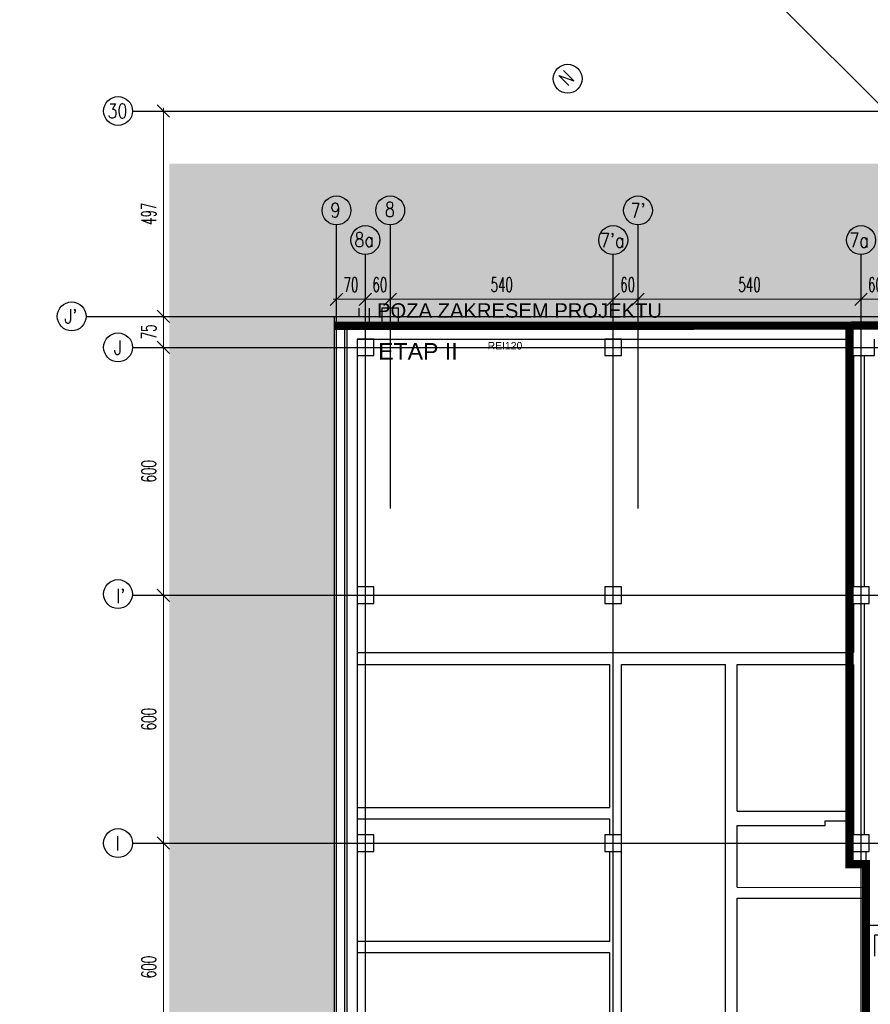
# Model space of a CAD drawing. Header units: centimetres. Extents: x -228435 to 46820, y -89367 to 152985.
# Tile 244 of 252: x -79511 to -58915, y 86198 to 110031. Entities that reach past the tile are written whole.
import ezdxf
from ezdxf.enums import TextEntityAlignment as Align

# ---------------------------------------------------------------- set-up
doc = ezdxf.new("R2010")
doc.units = ezdxf.units.CM
doc.header["$LTSCALE"] = 50
doc.header["$PDMODE"] = 35
doc.header["$PDSIZE"] = 0.1
doc.linetypes.add('Kondygnacja  -0_5$0$DIVIDE', pattern=[31.75, 12.7, -6.35, 0, -6.35, 0, -6.35])
doc.linetypes.add('Osie rzutów$0$DASHDOT2', pattern=[12.7, 6.35, -3.175, 0, -3.175])
doc.layers.get('0').update_dxf_attribs({"color": 8})
doc.layers.get('DEFPOINTS').update_dxf_attribs({"color": 8})
for name, color, linetype in [('Kondygnacja  -0_5$0$ARCH_ETAPOWANIE', 8, 'Kondygnacja  -0_5$0$DIVIDE'), ('Kondygnacja  -0_5$0$ARCH_GRUNT', 8, 'Continuous'), ('Kondygnacja  -0_5$0$ARCH_INFO_ODPORNOŚĆ OGNIOWA', 8, 'Continuous'), ('Kondygnacja  -0_5$0$ARCH_MUROWANE_IST', 8, 'Continuous'), ('Kondygnacja  -0_5$0$ARCH_ŻELBET_IST', 8, 'Continuous'), ('Osie rzutów$0$ARCH_INFO_OSIE_IST', 8, 'Osie rzutów$0$DASHDOT2'), ('Osie rzutów$0$ARCH_INFO_OSIE_OPISY_IST', 8, 'Continuous')]:
    doc.layers.add(name, color=color, linetype=linetype)
doc.layers.add('Osie rzutów$0$ARCH_INFO_WYMIARY', color=8, linetype='Continuous', lineweight=9)
doc.styles.add('Kondygnacja  -0_5$0$Arial', font='ARIAL.TTF')
doc.styles.add('Osie rzutów$0$ROMANS-250-CM', font='romans.shx', dxfattribs={"width": 0.8, "height": 50})
doc.styles.add('Osie rzutów$0$wymiary_cuprum', font='Romans.shx', dxfattribs={"width": 0.6})
doc.dimstyles.new('Osie rzutów$0$ARCH_ CT', dxfattribs={"dimtxt": 20, "dimasz": 20, "dimexe": 12, "dimexo": 20, "dimgap": 5, "dimtad": 1, "dimdec": 1, "dimrnd": 0.5, "dimzin": 9, "dimdsep": 46, "dimtxsty": 'Osie rzutów$0$wymiary_cuprum', "dimblk": 'Osie rzutów$0$_Oblique', "dimcen": 8, "dimdle": 12, "dimclrd": 256, "dimclre": 256, "dimclrt": 55, "dimadec": 1, "dimazin": 0, "dimtfac": 1, "dimtdec": 1, "dimtmove": 1, "dimatfit": 2, "dimldrblk": 'Osie rzutów$0$_Dot', "dimfxl": 0, "dimtolj": 1, "dimtzin": 0, "dimlwd": -1, "dimlwe": -1, "dimarcsym": 0})

# ---------------------------------------------------------------- blocks, each defined once
blk = doc.blocks.new('Osie rzutów$0$_Oblique')
at = {"color": 0, "linetype": 'ByBlock', "lineweight": -2}
blk.add_line((-0.5, -0.5), (0.5, 0.5), dxfattribs=at)
blk = doc.blocks.new('*D289')
at = {"layer": 'DEFPOINTS', "color": 0}
for p in [(4545, 15282.1), (4511, 14785), (4545, 14785)]:
    blk.add_point(p, dxfattribs=at)
at = {"layer": 'Osie rzutów$0$ARCH_INFO_WYMIARY'}
for p, q in [((4530, 15282.1), (4503, 15282.1)), ((4511, 15290.1), (4511, 14777)), ((4530, 14785), (4503, 14785))]:
    blk.add_line(p, q, dxfattribs=at)
at = {"layer": 'Osie rzutów$0$ARCH_INFO_WYMIARY', "xscale": 30, "yscale": 30, "zscale": 30}
for p, rotation in [((4511, 15282.1), 90), ((4511, 14785), 270)]:
    blk.add_blockref('Osie rzutów$0$_Oblique', p, dxfattribs=dict(at, rotation=rotation))
at = {"layer": 'Osie rzutów$0$ARCH_INFO_WYMIARY', "color": 55, "insert": (4475.5, 15033.5), "char_height": 35, "attachment_point": 5, "rotation": 90, "style": 'Osie rzutów$0$wymiary_cuprum'}
blk.add_mtext('\\A1;497', dxfattribs=at)
blk = doc.blocks.new('Osie rzutów$0$_Dot')
at = {"color": 0, "linetype": 'ByBlock', "lineweight": -2}
blk.add_line((-0.5, 0), (-1, 0), dxfattribs=at)
at = {"color": 0, "linetype": 'ByBlock', "const_width": 0.5}
blk.add_lwpolyline([(-0.25, 0, 1), (0.25, 0, 1)], format="xyb", close=True, dxfattribs=at)
blk = doc.blocks.new('*D290')
at = {"layer": 'DEFPOINTS', "color": 0}
for p in [(4545, 14710), (4511, 14110), (4545, 14110)]:
    blk.add_point(p, dxfattribs=at)
at = {"layer": 'Osie rzutów$0$ARCH_INFO_WYMIARY'}
for p, q in [((4530, 14710), (4503, 14710)), ((4511, 14718), (4511, 14102)), ((4530, 14110), (4503, 14110))]:
    blk.add_line(p, q, dxfattribs=at)
at = {"layer": 'Osie rzutów$0$ARCH_INFO_WYMIARY', "xscale": 30, "yscale": 30, "zscale": 30}
for p, rotation in [((4511, 14710), 90), ((4511, 14110), 270)]:
    blk.add_blockref('Osie rzutów$0$_Oblique', p, dxfattribs=dict(at, rotation=rotation))
at = {"layer": 'Osie rzutów$0$ARCH_INFO_WYMIARY', "color": 55, "insert": (4475.5, 14410), "char_height": 35, "attachment_point": 5, "rotation": 90, "style": 'Osie rzutów$0$wymiary_cuprum'}
blk.add_mtext('\\A1;600', dxfattribs=at)
blk = doc.blocks.new('*D291')
at = {"layer": 'DEFPOINTS', "color": 0}
for p in [(4545, 14785), (4511, 14710), (4545, 14710)]:
    blk.add_point(p, dxfattribs=at)
at = {"layer": 'Osie rzutów$0$ARCH_INFO_WYMIARY'}
for p, q in [((4530, 14785), (4503, 14785)), ((4511, 14793), (4511, 14702)), ((4530, 14710), (4503, 14710))]:
    blk.add_line(p, q, dxfattribs=at)
at = {"layer": 'Osie rzutów$0$ARCH_INFO_WYMIARY', "xscale": 30, "yscale": 30, "zscale": 30}
for p, rotation in [((4511, 14785), 90), ((4511, 14710), 270)]:
    blk.add_blockref('Osie rzutów$0$_Oblique', p, dxfattribs=dict(at, rotation=rotation))
at = {"layer": 'Osie rzutów$0$ARCH_INFO_WYMIARY', "color": 55, "insert": (4475.5, 14747.5), "char_height": 35, "attachment_point": 5, "rotation": 90, "style": 'Osie rzutów$0$wymiary_cuprum'}
blk.add_mtext('\\A1;75', dxfattribs=at)
blk = doc.blocks.new('*D292')
at = {"layer": 'DEFPOINTS', "color": 0}
for p in [(4545, 14110), (4511, 13510), (4545, 13510)]:
    blk.add_point(p, dxfattribs=at)
at = {"layer": 'Osie rzutów$0$ARCH_INFO_WYMIARY'}
for p, q in [((4530, 14110), (4503, 14110)), ((4511, 14118), (4511, 13502)), ((4530, 13510), (4503, 13510))]:
    blk.add_line(p, q, dxfattribs=at)
at = {"layer": 'Osie rzutów$0$ARCH_INFO_WYMIARY', "xscale": 30, "yscale": 30, "zscale": 30}
for p, rotation in [((4511, 14110), 90), ((4511, 13510), 270)]:
    blk.add_blockref('Osie rzutów$0$_Oblique', p, dxfattribs=dict(at, rotation=rotation))
at = {"layer": 'Osie rzutów$0$ARCH_INFO_WYMIARY', "color": 55, "insert": (4475.5, 13810), "char_height": 35, "attachment_point": 5, "rotation": 90, "style": 'Osie rzutów$0$wymiary_cuprum'}
blk.add_mtext('\\A1;600', dxfattribs=at)
blk = doc.blocks.new('*D293')
at = {"layer": 'DEFPOINTS', "color": 0}
for p in [(4545, 13510), (4511, 12910), (4545, 12910)]:
    blk.add_point(p, dxfattribs=at)
at = {"layer": 'Osie rzutów$0$ARCH_INFO_WYMIARY'}
for p, q in [((4511, 13518), (4511, 12902)), ((4530, 13510), (4503, 13510)), ((4530, 12910), (4503, 12910))]:
    blk.add_line(p, q, dxfattribs=at)
at = {"layer": 'Osie rzutów$0$ARCH_INFO_WYMIARY', "xscale": 30, "yscale": 30, "zscale": 30}
for p, rotation in [((4511, 13510), 90), ((4511, 12910), 270)]:
    blk.add_blockref('Osie rzutów$0$_Oblique', p, dxfattribs=dict(at, rotation=rotation))
at = {"layer": 'Osie rzutów$0$ARCH_INFO_WYMIARY', "color": 55, "insert": (4475.5, 13210), "char_height": 35, "attachment_point": 5, "rotation": 90, "style": 'Osie rzutów$0$wymiary_cuprum'}
blk.add_mtext('\\A1;600', dxfattribs=at)
blk = doc.blocks.new('*D328')
at = {"layer": 'DEFPOINTS', "color": 0}
for p in [(4930, 14860.3), (5000, 14864.5), (5000, 14826.4)]:
    blk.add_point(p, dxfattribs=at)
at = {"layer": 'Osie rzutów$0$ARCH_INFO_WYMIARY'}
for p, q in [((5000, 14849.5), (5000, 14818.4)), ((4922, 14826.4), (5008, 14826.4)), ((4930, 14845.3), (4930, 14818.4))]:
    blk.add_line(p, q, dxfattribs=at)
at = {"layer": 'Osie rzutów$0$ARCH_INFO_WYMIARY', "xscale": 30, "yscale": 30, "zscale": 30, "rotation": 180}
blk.add_blockref('Osie rzutów$0$_Oblique', (4930, 14826.4), dxfattribs=at)
at = {"layer": 'Osie rzutów$0$ARCH_INFO_WYMIARY', "xscale": 30, "yscale": 30, "zscale": 30}
blk.add_blockref('Osie rzutów$0$_Oblique', (5000, 14826.4), dxfattribs=at)
at = {"layer": 'Osie rzutów$0$ARCH_INFO_WYMIARY', "color": 55, "insert": (4965, 14861.9), "char_height": 35, "attachment_point": 5, "style": 'Osie rzutów$0$wymiary_cuprum'}
blk.add_mtext('\\A1;70', dxfattribs=at)
blk = doc.blocks.new('*D329')
at = {"layer": 'DEFPOINTS', "color": 0}
for p in [(5000, 14860.3), (5060, 14864.5), (5060, 14826.4)]:
    blk.add_point(p, dxfattribs=at)
at = {"layer": 'Osie rzutów$0$ARCH_INFO_WYMIARY'}
for p, q in [((5060, 14849.5), (5060, 14818.4)), ((4992, 14826.4), (5068, 14826.4)), ((5000, 14845.3), (5000, 14818.4))]:
    blk.add_line(p, q, dxfattribs=at)
at = {"layer": 'Osie rzutów$0$ARCH_INFO_WYMIARY', "xscale": 30, "yscale": 30, "zscale": 30, "rotation": 180}
blk.add_blockref('Osie rzutów$0$_Oblique', (5000, 14826.4), dxfattribs=at)
at = {"layer": 'Osie rzutów$0$ARCH_INFO_WYMIARY', "xscale": 30, "yscale": 30, "zscale": 30}
blk.add_blockref('Osie rzutów$0$_Oblique', (5060, 14826.4), dxfattribs=at)
at = {"layer": 'Osie rzutów$0$ARCH_INFO_WYMIARY', "color": 55, "insert": (5035, 14861.9), "char_height": 35, "attachment_point": 5, "style": 'Osie rzutów$0$wymiary_cuprum'}
blk.add_mtext('\\A1;60', dxfattribs=at)
blk = doc.blocks.new('*D330')
at = {"layer": 'DEFPOINTS', "color": 0}
for p in [(5060, 14860.3), (5600, 14864.5), (5600, 14826.4)]:
    blk.add_point(p, dxfattribs=at)
at = {"layer": 'Osie rzutów$0$ARCH_INFO_WYMIARY'}
for p, q in [((5600, 14849.5), (5600, 14818.4)), ((5052, 14826.4), (5608, 14826.4)), ((5060, 14845.3), (5060, 14818.4))]:
    blk.add_line(p, q, dxfattribs=at)
at = {"layer": 'Osie rzutów$0$ARCH_INFO_WYMIARY', "xscale": 30, "yscale": 30, "zscale": 30, "rotation": 180}
blk.add_blockref('Osie rzutów$0$_Oblique', (5060, 14826.4), dxfattribs=at)
at = {"layer": 'Osie rzutów$0$ARCH_INFO_WYMIARY', "xscale": 30, "yscale": 30, "zscale": 30}
blk.add_blockref('Osie rzutów$0$_Oblique', (5600, 14826.4), dxfattribs=at)
at = {"layer": 'Osie rzutów$0$ARCH_INFO_WYMIARY', "color": 55, "insert": (5330, 14861.9), "char_height": 35, "attachment_point": 5, "style": 'Osie rzutów$0$wymiary_cuprum'}
blk.add_mtext('\\A1;540', dxfattribs=at)
blk = doc.blocks.new('*D331')
at = {"layer": 'DEFPOINTS', "color": 0}
for p in [(5600, 14860.3), (5660, 14864.5), (5660, 14826.4)]:
    blk.add_point(p, dxfattribs=at)
at = {"layer": 'Osie rzutów$0$ARCH_INFO_WYMIARY'}
for p, q in [((5660, 14849.5), (5660, 14818.4)), ((5592, 14826.4), (5668, 14826.4)), ((5600, 14845.3), (5600, 14818.4))]:
    blk.add_line(p, q, dxfattribs=at)
at = {"layer": 'Osie rzutów$0$ARCH_INFO_WYMIARY', "xscale": 30, "yscale": 30, "zscale": 30, "rotation": 180}
blk.add_blockref('Osie rzutów$0$_Oblique', (5600, 14826.4), dxfattribs=at)
at = {"layer": 'Osie rzutów$0$ARCH_INFO_WYMIARY', "xscale": 30, "yscale": 30, "zscale": 30}
blk.add_blockref('Osie rzutów$0$_Oblique', (5660, 14826.4), dxfattribs=at)
at = {"layer": 'Osie rzutów$0$ARCH_INFO_WYMIARY', "color": 55, "insert": (5635, 14861.9), "char_height": 35, "attachment_point": 5, "style": 'Osie rzutów$0$wymiary_cuprum'}
blk.add_mtext('\\A1;60', dxfattribs=at)
blk = doc.blocks.new('*D332')
at = {"layer": 'DEFPOINTS', "color": 0}
for p in [(5660, 14860.3), (6200, 14864.5), (6200, 14826.4)]:
    blk.add_point(p, dxfattribs=at)
at = {"layer": 'Osie rzutów$0$ARCH_INFO_WYMIARY'}
for p, q in [((6200, 14849.5), (6200, 14818.4)), ((5652, 14826.4), (6208, 14826.4)), ((5660, 14845.3), (5660, 14818.4))]:
    blk.add_line(p, q, dxfattribs=at)
at = {"layer": 'Osie rzutów$0$ARCH_INFO_WYMIARY', "xscale": 30, "yscale": 30, "zscale": 30, "rotation": 180}
blk.add_blockref('Osie rzutów$0$_Oblique', (5660, 14826.4), dxfattribs=at)
at = {"layer": 'Osie rzutów$0$ARCH_INFO_WYMIARY', "xscale": 30, "yscale": 30, "zscale": 30}
blk.add_blockref('Osie rzutów$0$_Oblique', (6200, 14826.4), dxfattribs=at)
at = {"layer": 'Osie rzutów$0$ARCH_INFO_WYMIARY', "color": 55, "insert": (5930, 14861.9), "char_height": 35, "attachment_point": 5, "style": 'Osie rzutów$0$wymiary_cuprum'}
blk.add_mtext('\\A1;540', dxfattribs=at)
blk = doc.blocks.new('*D333')
at = {"layer": 'DEFPOINTS', "color": 0}
for p in [(6200, 14860.3), (6260, 14864.5), (6260, 14826.4)]:
    blk.add_point(p, dxfattribs=at)
at = {"layer": 'Osie rzutów$0$ARCH_INFO_WYMIARY'}
for p, q in [((6260, 14849.5), (6260, 14818.4)), ((6192, 14826.4), (6268, 14826.4)), ((6200, 14845.3), (6200, 14818.4))]:
    blk.add_line(p, q, dxfattribs=at)
at = {"layer": 'Osie rzutów$0$ARCH_INFO_WYMIARY', "xscale": 30, "yscale": 30, "zscale": 30, "rotation": 180}
blk.add_blockref('Osie rzutów$0$_Oblique', (6200, 14826.4), dxfattribs=at)
at = {"layer": 'Osie rzutów$0$ARCH_INFO_WYMIARY', "xscale": 30, "yscale": 30, "zscale": 30}
blk.add_blockref('Osie rzutów$0$_Oblique', (6260, 14826.4), dxfattribs=at)
at = {"layer": 'Osie rzutów$0$ARCH_INFO_WYMIARY', "color": 55, "insert": (6235, 14861.9), "char_height": 35, "attachment_point": 5, "style": 'Osie rzutów$0$wymiary_cuprum'}
blk.add_mtext('\\A1;60', dxfattribs=at)
blk = doc.blocks.new('Osie rzutów')
at = {"layer": 'Osie rzutów$0$ARCH_INFO_OSIE_IST', "ltscale": 10}
for p, q in [((9351.62, 19222.2), (5514.46, 15385.04)), ((9775.88, 18797.94), (6114.46, 15136.52)), ((5124.68, 16417.46), (6407.43, 15134.7)), ((4436.04, 15282.1), (6437.95, 15282.1)), ((4930, 12255), (4930, 15006.6)), ((5060, 15006.6), (5060, 14319.75)), ((5660, 15006.6), (5660, 14319.75)), ((5000, 12255), (5000, 14934.6)), ((5600, 12255), (5600, 14934.6)), ((6200, 12255), (6200, 14934.6)), ((4323.74, 14785), (7599.14, 14785)), ((4436.04, 14710), (7599.14, 14710)), ((4436.04, 14110), (7599.14, 14110)), ((4436.04, 13510), (13655, 13510))]:
    blk.add_line(p, q, dxfattribs=at)
at = {"layer": 'Osie rzutów$0$ARCH_INFO_OSIE_OPISY_IST'}
for centre in [(5489.71, 15360.29), (4401.04, 15282.1), (4930, 15041.6), (5060, 15041.6), (5660, 15041.6), (5000, 14969.6), (5000, 14969.6), (5600, 14969.6), (6200, 14969.6), (4288.74, 14785), (4401.04, 14710), (4400.97, 14112.77), (4401.04, 13510)]:
    blk.add_circle(centre, 35, dxfattribs=at)
at = {"layer": 'Osie rzutów$0$ARCH_INFO_OSIE_OPISY_IST', "style": 'Osie rzutów$0$ROMANS-250-CM', "width": 0.8}
blk.add_text('N', height=35, rotation=45, dxfattribs=at).set_placement((5489.35, 15340.19))
for s, p in [('30', (4375.59, 15264.79)), ('9', (4915.4, 15024.54)), ('8a', (4973.45, 14952.92)), ("7'a", (5568.14, 14951.32)), ('7a', (6171.9, 14951.86))]:
    blk.add_text(s, height=35, dxfattribs=at).set_placement(p)
for s, p in [('8', (5059.2, 15043.78)), ("7'", (5660, 15041.18)), ("J'", (4286.81, 14785)), ('J', (4400.88, 14709.09)), ("I'", (4407.56, 14108.14)), ('I', (4399.35, 13509.41))]:
    blk.add_text(s, height=35, dxfattribs=at).set_placement(p, align=Align.MIDDLE_CENTER)
at = {"layer": 'Osie rzutów$0$ARCH_INFO_WYMIARY'}
for base, p1, p2, picture, middle in [((4511.04, 14785), (4544.98, 15282.1), (4544.98, 14785), '*D289', (4475.54, 15033.55)), ((4511.04, 14110), (4544.98, 14710), (4544.98, 14110), '*D290', (4475.54, 14410)), ((4511.04, 13510), (4544.98, 14110), (4544.98, 13510), '*D292', (4475.54, 13810)), ((4511.04, 12910), (4544.98, 13510), (4544.98, 12910), '*D293', (4475.54, 13210))]:
    dim = blk.add_linear_dim(base=base, p1=p1, p2=p2, angle=270, dimstyle='Osie rzutów$0$ARCH_ CT', override={"dimtxt": 35, "dimasz": 30, "dimexe": 8, "dimexo": 15, "dimgap": 18, "dimdle": 8}, dxfattribs=at)
    dim.commit()
    dim.dimension.update_dxf_attribs({"geometry": picture, "text_midpoint": middle})
for base, p1, p2, picture, middle in [((5000, 14826.36), (4930, 14860.29), (5000, 14864.45), '*D328', (4965, 14826.36)), ((5060, 14826.36), (5000, 14860.29), (5060, 14864.45), '*D329', (5035, 14826.36)), ((5600, 14826.36), (5060, 14860.29), (5600, 14864.45), '*D330', (5330, 14826.36)), ((5660, 14826.36), (5600, 14860.29), (5660, 14864.45), '*D331', (5635, 14826.36)), ((6200, 14826.36), (5660, 14860.29), (6200, 14864.45), '*D332', (5930, 14826.36)), ((6260, 14826.36), (6200, 14860.29), (6260, 14864.45), '*D333', (6235, 14826.36))]:
    dim = blk.add_linear_dim(base=base, p1=p1, p2=p2, dimstyle='Osie rzutów$0$ARCH_ CT', override={"dimtxt": 35, "dimasz": 30, "dimexe": 8, "dimexo": 15, "dimgap": 18, "dimdle": 8}, dxfattribs=at)
    dim.commit()
    dim.dimension.update_dxf_attribs({"geometry": picture, "text_midpoint": middle, "dimtype": 160})
dim = blk.add_linear_dim(base=(4511.04, 14710), p1=(4544.98, 14785), p2=(4544.98, 14710), angle=270, dimstyle='Osie rzutów$0$ARCH_ CT', override={"dimtxt": 35, "dimasz": 30, "dimexe": 8, "dimexo": 15, "dimgap": 18, "dimdle": 8}, dxfattribs=at)
dim.commit()
dim.dimension.update_dxf_attribs({"geometry": '*D291', "text_midpoint": (4511.04, 14747.5), "dimtype": 160})

msp = doc.modelspace()

# ---------------------------------------------------------------- hatches: boundary and pattern name
at = {"layer": 'Kondygnacja  -0_5$0$ARCH_GRUNT', "linetype": 'Continuous', "lineweight": 5}
h = msp.add_hatch(dxfattribs=at)
h.set_pattern_fill('EARTH', color=256, scale=150.000081, angle=45, style=0)
h.set_pattern_definition([(45, (-121140, -45000), (-1e-09, 1347.039), [952.5005, -952.5005]), (45, (-121392.6, -44747.4), (-1e-09, 1347.039), [952.5005, -952.5005]), (45, (-121645.1, -44494.9), (-1e-09, 1347.039), [952.5005, -952.5005]), (135, (-121645.1, -44326.5), (-1347.039, -1e-09), [952.5005, -952.5005]), (135, (-121392.6, -44073.9), (-1347.039, -1e-09), [952.5005, -952.5005]), (135, (-121140, -43821.3), (-1347.039, -1e-09), [952.5005, -952.5005])])
h.paths.add_polyline_path([(-109800.334, 65464.54), (-97514.874, 77750), (-71890, 77750), (-71890, 102550), (-45638.959, 102550), (-33938.959, 90850), (-21790, 90850), (-21790, 82420), (-19190, 82420), (-19190, 79646.447), (-20488.223, 78348.223), (-20936.447, 77900), (-10065.736, 77900), (13934.264, 53900), (20210, 53900), (20210, 43250), (19310, 43250), (19310, 42946.447), (17513.553, 41150), (14360, 41150), (14360, 40060), (28010, 40070.689), (28010, 44557.06), (28010, 49088.932), (24210, 51112.647), (24210, 57900), (15591.118, 57900), (-8408.882, 81900), (-15190, 81900), (-15190, 86020), (-17790, 86020), (-17790, 94850), (-32282.105, 94850), (-43982.105, 106550), (-75890, 106550), (-75890, 81750), (-99171.728, 81750), (-112628.761, 68292.967)])

# ---------------------------------------------------------------- linework, layer by layer
at = {"layer": 'Kondygnacja  -0_5$0$ARCH_ETAPOWANIE', "ltscale": 10, "const_width": 200, "elevation": 3000}
msp.add_lwpolyline([(-71680, -5690), (-71680, 9430), (-65010, 9430), (-65010, 10860), (-63050, 10860), (-62990, 77200), (-59020, 77200), (-59020, 89588.736), (-59420, 89588.736), (-59420.034, 102625.822), (-71890, 102620.19), (-71890, 102620.19), (-32748.04, 102637.868)], dxfattribs=at)
at = {"layer": 'Kondygnacja  -0_5$0$ARCH_MUROWANE_IST', "ltscale": 4}
for p, q in [((-59430, 94715), (-59430, 102300)), ((-59310, 96300), (-59310, 101900)), ((-59060, 101900), (-59060, 96300)), ((-59310, 94715), (-59310, 95900)), ((-59060, 95900), (-59060, 90300)), ((-71340, 94715), (-59430, 94715)), ((-71340, 94425), (-65220, 94425)), ((-65220, 90965), (-65220, 94425)), ((-64940, 94425), (-62420, 94425)), ((-64940, 83900), (-64940, 94425)), ((-62420, 78460), (-62420, 94425)), ((-62140, 94425), (-59430, 94425)), ((-62140, 90870), (-62140, 94425)), ((-59430, 90870), (-59430, 94425)), ((-59310, 90300), (-59310, 94425)), ((-71340, 90965), (-65220, 90965)), ((-62140, 90870), (-59450, 90870)), ((-71340, 90685), (-65220, 90685)), ((-65220, 90300), (-65220, 90685)), ((-60012.043, 90530), (-60012.043, 90638.736)), ((-60012.043, 90638.736), (-59420, 90638.736)), ((-59420, 90638.736), (-59420, 89588.736)), ((-62140, 90530), (-60012.043, 90530)), ((-62140, 89029.984), (-62140, 90530)), ((-65220, 87720), (-65220, 89900)), ((-59020, 89900), (-59020, 77210)), ((-59420, 89588.736), (-59020, 89588.736)), ((-62140, 89029.984), (-59020, 89028.736)), ((-62140, 88770), (-59060, 88770)), ((-62140, 83660), (-62140, 88770)), ((-65220, 87720), (-71340, 87720)), ((-65220, 87440), (-71340, 87440)), ((-65220, 84300), (-65220, 87440))]:
    msp.add_line(p, q, dxfattribs=at)
for points in [[(-95340, 77500), (-71640, 77500), (-71640, 102600), (-71040, 102600), (-71040, 103050)], [(-95340, 77750), (-71890, 77750), (-71890, 102850), (-71290, 102850), (-71290, 103050)], [(-95340, 77500), (-71640, 77500), (-71640, 102600), (-71040, 102600), (-71040, 103050)], [(-95340, 77750), (-71890, 77750), (-71890, 102850), (-71290, 102850), (-71290, 103050)], [(-59060, 87366.551), (-59060, 88110), (-54930, 88110), (-54930, 87870), (-58810, 87870), (-58810, 87366.551)]]:
    msp.add_lwpolyline(points, dxfattribs=at)
at = {"layer": 'Kondygnacja  -0_5$0$ARCH_ŻELBET_IST', "ltscale": 4}
for p, q in [((-71590, 102550), (-46063.223, 102550)), ((-71590, 102550), (-71590, 77450)), ((-71340, 102300), (-59340, 102300)), ((-71340, 102300), (-71340, 77950))]:
    msp.add_line(p, q, dxfattribs=at)
for points in [[(-70740, 102650), (-70340, 102650), (-70340, 103050), (-70740, 103050)], [(-71340, 101900), (-70940, 101900), (-70940, 102300), (-71340, 102300)], [(-65340, 101900), (-64940, 101900), (-64940, 102300), (-65340, 102300)], [(-71340, 95900), (-70940, 95900), (-70940, 96300), (-71340, 96300)], [(-65340, 95900), (-64940, 95900), (-64940, 96300), (-65340, 96300)], [(-59340, 95900), (-58940, 95900), (-58940, 96300), (-59340, 96300)], [(-71340, 89900), (-70940, 89900), (-70940, 90300), (-71340, 90300)], [(-65340, 89900), (-64940, 89900), (-64940, 90300), (-65340, 90300)], [(-59340, 89900), (-58940, 89900), (-58940, 90300), (-59340, 90300)]]:
    msp.add_lwpolyline(points, close=True, dxfattribs=at)
msp.add_lwpolyline([(-59340, 102300), (-59340, 101900), (-58810, 101900), (-58810, 102300)], dxfattribs=at)

# ---------------------------------------------------------------- block references
at = {"layer": 'Osie rzutów$0$ARCH_INFO_OSIE_OPISY_IST', "xscale": 10, "yscale": 10, "zscale": 10}
msp.add_blockref('Osie rzutów', (-121140, -45000), dxfattribs=at)

# ---------------------------------------------------------------- texts
at = {"layer": 'Kondygnacja  -0_5$0$ARCH_ETAPOWANIE', "ltscale": 10, "attachment_point": 1, "style": 'Kondygnacja  -0_5$0$Arial'}
for s, insert, char_height, width in [('POZA ZAKRESEM PROJEKTU', (-70857.952, 103167.412), 350, 13769.42058), ('ETAP II', (-70831.23, 102203.582), 400, 2796.22902)]:
    msp.add_mtext(s, dxfattribs=dict(at, insert=insert, char_height=char_height, width=width))
at = {"layer": 'Kondygnacja  -0_5$0$ARCH_INFO_ODPORNOŚĆ OGNIOWA', "insert": (-67760.727, 102287.514), "char_height": 180, "width": 533.32525, "attachment_point": 5, "style": 'Kondygnacja  -0_5$0$Arial'}
msp.add_mtext('\\PREI120', dxfattribs=at)

doc.saveas('drawing.dxf')
